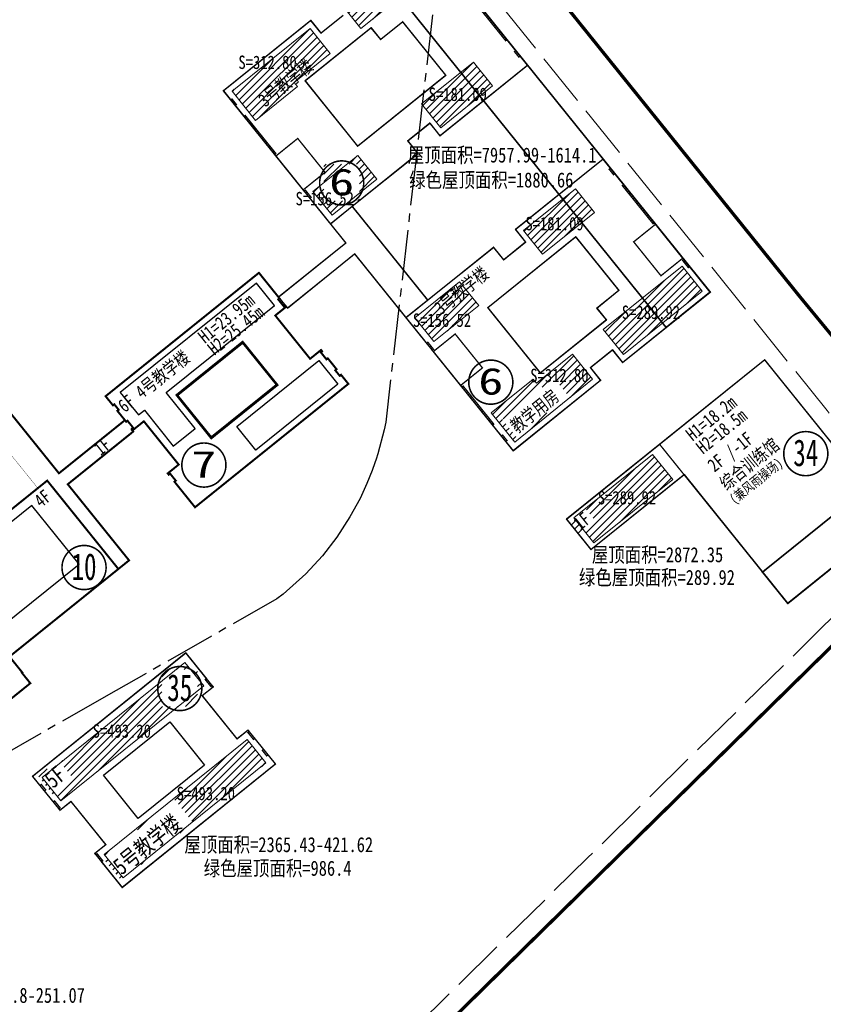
# Model space of a CAD drawing. Header units: millimetres. Extents: x 38389465 to 38395088, y 2473666 to 2480744.
# Tile 35 of 256: x 38393743 to 38393983, y 2475940 to 2476234. Entities that reach past the tile are written whole.
import ezdxf
from ezdxf.enums import TextEntityAlignment as Align

# ---------------------------------------------------------------- set-up
doc = ezdxf.new("R2010")
doc.units = ezdxf.units.MM
doc.header["$LTSCALE"] = 2
for name, pattern in [('0', [0]), ('CENTER2', [1.125, 0.75, -0.125, 0.125, -0.125]), ('DASH', [0.35, 0.25, -0.1]), ('X2', [10, 8, -2])]:
    doc.linetypes.add(name, pattern=pattern)
doc.layers.add('0核算', color=6, linetype='CONTINUOUS', plot=False)
for name, color, linetype in [('MJZJ', 7, 'CONTINUOUS'), ('w-二期建筑', 40, 'CONTINUOUS'), ('w-文字', 7, 'CONTINUOUS'), ('w-楼栋号', 4, 'CONTINUOUS'), ('w-用地红线', 1, 'CONTINUOUS'), ('一期建筑轮廓', 4, 'CONTINUOUS'), ('建筑占地', 3, 'CONTINUOUS')]:
    doc.layers.add(name, color=color, linetype=linetype)
for name, color, linetype, lineweight in [('w-地下室边线', 5, 'CONTINUOUS', 9), ('w-屋顶绿化线', 126, 'CONTINUOUS', 9), ('建筑控制线', 6, '0', 9)]:
    doc.layers.add(name, color=color, linetype=linetype, lineweight=lineweight)
doc.styles.add('HZTXT', font='txt', dxfattribs={"width": 0.8})
doc.styles.add('中等线体', font='txt', dxfattribs={"width": 0.8})
doc.styles.add('宋体', font='txt', dxfattribs={"width": 0.8, "height": 8})
pattern_1 = [(45, (0, 0), (-1.1313708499, 1.1313708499), [])]

# ---------------------------------------------------------------- blocks, each defined once
blk = doc.blocks.new('fA$C48F207B0')
at = {"layer": '一期建筑轮廓', "const_width": 600, "flags": 128}
for points in [[(0, 42600), (0, 39100), (500, 39100), (500, 37000), (0, 37000), (0, 32800), (500, 32800), (500, 30100), (0, 30100), (0, 29600), (4200, 29600), (4200, 13000), (0, 13000), (0, 12500), (500, 12500), (500, 9800), (0, 9800), (0, 0), (25300, 0), (33500, 0), (33500, 0), (33500, 0), (58800, 0), (58800, 3500), (58300, 3500), (58300, 5600), (58800, 5600), (58800, 9800), (58300, 9800), (58300, 12500), (58800, 12500), (58800, 13000), (54600, 13000), (54600, 29600), (58800, 29600), (58800, 30100), (58300, 30100), (58300, 32800), (58800, 32800), (58800, 42600)], [(42100, 29600), (42099, 13000), (16700, 13000), (16700, 29600), (42100, 29600), (42100, 29600)]]:
    blk.add_lwpolyline(points, close=True, dxfattribs=at)
blk = doc.blocks.new('A$C6A001BA8')
at = {"layer": '一期建筑轮廓', "const_width": 600, "flags": 128}
for points in [[(63500, 68900), (63500, 43500), (68200, 43500), (77100, 43500), (88800, 43500), (88800, 42900), (89300, 42900), (89300, 40200), (88800, 40200), (88800, 40000), (88600, 40000), (88600, 39300), (77100, 39300), (68200, 39300), (63500, 39300), (63500, 10100), (17650, 10100), (17650, 4000), (17500, 4000), (17500, 0), (8850, 0), (8850, 3900), (5850, 3900), (5850, 7200), (0, 7200), (0, 60300), (-700, 60300), (-700, 60500), (-2000, 60500), (-2000, 60300), (-9100, 60300), (-19300, 60300), (-19600, 60300), (-19900, 60300), (-19900, 60300), (-19900, 60300), (-19900, 68900), (-19900, 68900), (-19900, 68900), (-19600, 68900), (-19300, 68900), (-9100, 68900), (0, 68900), (0, 71500), (9100, 71500), (9100, 68900), (17650, 68900)], [(59400, 44000), (0, 44000), (0, 10100), (59400, 10100)]]:
    blk.add_lwpolyline(points, close=True, dxfattribs=at)
blk.add_lwpolyline([(9097, 68900), (-3, 68900)], dxfattribs=at)
at = {"layer": '一期建筑轮廓', "linetype": 'DASH', "ltscale": 2, "const_width": 100, "flags": 128}
blk.add_lwpolyline([(0, 60800), (55800, 60800), (55800, 44000), (59400, 44000), (59400, 10100), (0, 10100)], close=True, dxfattribs=at)
blk.add_lwpolyline([(8900, 60800), (8900, 27400), (0, 27400)], dxfattribs=at)

msp = doc.modelspace()

# ---------------------------------------------------------------- hatches: boundary and pattern name
at = {"layer": 'MJZJ', "linetype": 'ByBlock'}
h = msp.add_hatch(dxfattribs=at)
h.set_pattern_fill('411B', color=256, scale=2, style=0)
h.set_pattern_definition(pattern_1)
h.paths.add_polyline_path([(38393839.048, 2476238.691), (38393862.572, 2476257.629), (38393868.592, 2476250.151), (38393845.068, 2476231.213)])
h = msp.add_hatch(dxfattribs=at)
h.set_pattern_fill('411B', color=256, scale=2, style=0)
h.set_pattern_definition(pattern_1)
h.paths.add_polyline_path([(38393829.865, 2476231.282), (38393835.885, 2476223.804), (38393825.136, 2476215.15), (38393826.139, 2476213.904), (38393813.598, 2476203.807), (38393806.575, 2476212.531)])
h = msp.add_hatch(dxfattribs=at)
h.set_pattern_fill('411B', color=256, scale=2, style=0)
h.set_pattern_definition(pattern_1)
h.paths.add_polyline_path([(38393878.692, 2476221.18), (38393863.191, 2476208.701), (38393868.897, 2476201.613), (38393884.398, 2476214.092)])
h = msp.add_hatch(dxfattribs=at)
h.set_pattern_fill('411B', color=256, scale=2, style=0)
h.set_pattern_definition(pattern_1)
h.paths.add_polyline_path([(38393836.425, 2476175.454), (38393849.823, 2476186.24), (38393844.116, 2476193.329), (38393830.718, 2476182.542)])
h.paths.add_polyline_path([(38393833.969, 2476179.78), (38393844.623, 2476179.78), (38393844.623, 2476190.757), (38393833.969, 2476190.757)])
h = msp.add_hatch(dxfattribs=at)
h.set_pattern_fill('411B', color=256, scale=2, style=0)
h.set_pattern_definition(pattern_1)
h.paths.add_polyline_path([(38393914.823, 2476176.3), (38393899.323, 2476163.821), (38393893.616, 2476170.909), (38393909.117, 2476183.388)])
h = msp.add_hatch(dxfattribs=at)
h.set_pattern_fill('411B', color=256, scale=2, style=0)
h.set_pattern_definition(pattern_1)
h.paths.add_polyline_path([(38393923.466, 2476133.832), (38393946.99, 2476152.77), (38393940.97, 2476160.248), (38393917.446, 2476141.309)])
h = msp.add_hatch(dxfattribs=at)
h.set_pattern_fill('411B', color=256, scale=2, style=0)
h.set_pattern_definition(pattern_1)
h.paths.add_polyline_path([(38393861.128, 2476144.77), (38393874.526, 2476155.556), (38393880.232, 2476148.467), (38393866.834, 2476137.682)])
h = msp.add_hatch(dxfattribs=at)
h.set_pattern_fill('411B', color=256, scale=2, style=0)
h.set_pattern_definition(pattern_1)
h.paths.add_polyline_path([(38393914.268, 2476126.442), (38393908.248, 2476133.92), (38393897.498, 2476125.266), (38393896.495, 2476126.512), (38393883.954, 2476116.416), (38393890.977, 2476107.692)])
h.paths.add_polyline_path([(38393891.574, 2476109.085), (38393907.001, 2476121.505), (38393902.709, 2476126.836), (38393887.282, 2476114.417)])
h = msp.add_hatch(dxfattribs=at)
h.set_pattern_fill('411B', color=256, scale=2, style=0)
h.set_pattern_definition(pattern_1)
h.paths.add_polyline_path([(38393914.662, 2476077.584), (38393938.186, 2476096.522), (38393932.166, 2476104), (38393908.642, 2476085.061)])
h.paths.add_polyline_path([(38393910.491, 2476080.06), (38393915.282, 2476083.917), (38393911.868, 2476088.158), (38393907.076, 2476084.301)])
h = msp.add_hatch(dxfattribs=at)
h.set_pattern_fill('411B', color=256, scale=2, style=0)
h.set_pattern_definition(pattern_1)
h.paths.add_polyline_path([(38393749.792, 2476007.501), (38393792.477, 2476041.866), (38393798.121, 2476034.855), (38393755.436, 2476000.49)])
h.paths.add_polyline_path([(38393785.601, 2476028.71), (38393796.254, 2476028.71), (38393796.254, 2476039.688), (38393785.601, 2476039.688)])
h.paths.add_polyline_path([(38393752.904, 2476002.603), (38393758.893, 2476007.425), (38393754.625, 2476012.726), (38393748.636, 2476007.904)])
h = msp.add_hatch(dxfattribs=at)
h.set_pattern_fill('411B', color=256, scale=2, style=0)
h.set_pattern_definition(pattern_1)
h.paths.add_polyline_path([(38393768.354, 2475984.444), (38393811.04, 2476018.809), (38393816.683, 2476011.799), (38393773.998, 2475977.434)])
h.paths.add_polyline_path([(38393773.401, 2475976.723), (38393794.899, 2475994.031), (38393789.464, 2476000.782), (38393767.966, 2475983.474)])

# ---------------------------------------------------------------- linework, layer by layer
at = {"layer": '0核算'}
for points in [[(38393768.775, 2476121.38), (38393814.577, 2476158.253), (38393820.722, 2476150.619), (38393820.333, 2476150.306), (38393822.34, 2476147.813), (38393819.458, 2476145.493), (38393829.867, 2476132.563), (38393832.75, 2476134.883), (38393834.756, 2476132.39), (38393835.146, 2476132.704), (38393837.717, 2476129.51), (38393837.327, 2476129.197), (38393838.77, 2476127.405), (38393839.159, 2476127.719), (38393841.291, 2476125.07), (38393821.584, 2476109.205), (38393795.49, 2476088.197), (38393789.344, 2476095.83), (38393789.734, 2476096.144), (38393787.727, 2476098.637), (38393790.609, 2476100.957), (38393780.199, 2476113.887), (38393777.317, 2476111.567), (38393775.31, 2476114.059), (38393774.921, 2476113.746), (38393772.35, 2476116.94), (38393772.739, 2476117.253), (38393771.297, 2476119.045), (38393770.907, 2476118.731)], [(38393790.358, 2476121.68), (38393809.675, 2476137.232), (38393819.709, 2476124.769), (38393800.391, 2476109.217)]]:
    msp.add_lwpolyline(points, close=True, dxfattribs=at)
at = {"layer": '0核算', "color": 3}
for points in [[(38393773.16, 2476122.471), (38393778.553, 2476115.772), (38393780.345, 2476117.214), (38393788.999, 2476106.465), (38393795.542, 2476111.732), (38393786.888, 2476122.482), (38393819.214, 2476148.506), (38393813.821, 2476155.205)], [(38393832.446, 2476132.071), (38393838.152, 2476124.982), (38393813.694, 2476105.292), (38393807.987, 2476112.38)], [(38393727.766, 2476044.587), (38393760.871, 2476071.239), (38393746.761, 2476088.765), (38393713.657, 2476062.113)]]:
    msp.add_lwpolyline(points, close=True, dxfattribs=at)
at = {"layer": '0核算', "color": 1}
msp.add_lwpolyline([(38393739.547, 2476030.193), (38393746.285, 2476035.617), (38393743.777, 2476038.733), (38393743.893, 2476038.827), (38393740.068, 2476043.579), (38393775.783, 2476072.331), (38393757.471, 2476095.076), (38393761.132, 2476098.024), (38393768.065, 2476103.605), (38393777.023, 2476110.816), (38393776.584, 2476111.362), (38393776.739, 2476111.487), (38393776.614, 2476111.643), (38393777.003, 2476111.956), (38393775.31, 2476114.059), (38393774.921, 2476113.746), (38393774.545, 2476114.213), (38393765.431, 2476106.876), (38393758.498, 2476101.295), (38393754.837, 2476098.348), (38393738.909, 2476118.133)], dxfattribs=at)
at = {"layer": 'w-二期建筑', "ltscale": 5}
for p, q in [((38393835.932, 2476172.877), (38393842.47, 2476178.141)), ((38393823.072, 2476147.696), (38393822.729, 2476148.127)), ((38393865.041, 2476150.106), (38393858.498, 2476144.838))]:
    msp.add_line(p, q, dxfattribs=at)
at = {"layer": 'w-二期建筑', "ltscale": 5, "const_width": 0.4, "flags": 128}
for points in [[(38393839.701, 2476235.161), (38393833.158, 2476229.893), (38393830.117, 2476233.671), (38393803.944, 2476212.601), (38393806.139, 2476209.875), (38393806.529, 2476210.188), (38393807.845, 2476208.552), (38393807.456, 2476208.239), (38393810.09, 2476204.967), (38393810.479, 2476205.281), (38393819.635, 2476193.908), (38393819.245, 2476193.595), (38393819.622, 2476193.127), (38393826.165, 2476198.395), (38393834.317, 2476188.268), (38393827.774, 2476183.001), (38393828.087, 2476182.611), (38393828.477, 2476182.925), (38393830.17, 2476180.822), (38393829.78, 2476180.508), (38393835.926, 2476172.874), (38393862.098, 2476193.945), (38393859.057, 2476197.723), (38393865.6, 2476202.99), (38393868.642, 2476199.212), (38393894.814, 2476220.282), (38393892.619, 2476223.009), (38393892.23, 2476222.695), (38393890.913, 2476224.331), (38393891.303, 2476224.645), (38393888.669, 2476227.916), (38393888.279, 2476227.603), (38393879.124, 2476238.975)], [(38393839.701, 2476235.161), (38393833.158, 2476229.893), (38393830.117, 2476233.671), (38393803.944, 2476212.601), (38393828.087, 2476182.611), (38393828.477, 2476182.925), (38393830.17, 2476180.822), (38393829.78, 2476180.508), (38393829.78, 2476180.508), (38393829.78, 2476180.508), (38393835.926, 2476172.874), (38393862.098, 2476193.945), (38393859.057, 2476197.723), (38393865.6, 2476202.99), (38393868.642, 2476199.212), (38393894.814, 2476220.282), (38393886.662, 2476230.409), (38393886.273, 2476230.095), (38393879.124, 2476238.975)], [(38393842.465, 2476178.139), (38393865.041, 2476150.106)], [(38393820.441, 2476150.97), (38393840.538, 2476167.149), (38393835.932, 2476172.877)], [(38393933.067, 2476172.768), (38393941.22, 2476162.642)], [(38393858.498, 2476144.838), (38393843.171, 2476163.877), (38393823.072, 2476147.696)]]:
    msp.add_lwpolyline(points, dxfattribs=at)
for points in [[(38393850.96, 2476227.985), (38393848.138, 2476231.49), (38393828.376, 2476215.581), (38393844.054, 2476196.107), (38393870.382, 2476217.303), (38393857.527, 2476233.271), (38393857.527, 2476233.271), (38393857.527, 2476233.271)], [(38393890.485, 2476105.106), (38393888.29, 2476107.832), (38393888.68, 2476108.146), (38393887.363, 2476109.782), (38393886.973, 2476109.468), (38393884.339, 2476112.739), (38393884.729, 2476113.053), (38393875.573, 2476124.425), (38393875.184, 2476124.112), (38393874.807, 2476124.579), (38393881.35, 2476129.847), (38393873.198, 2476139.973), (38393866.655, 2476134.705), (38393866.341, 2476135.095), (38393866.731, 2476135.408), (38393865.038, 2476137.511), (38393864.648, 2476137.198), (38393858.502, 2476144.831), (38393884.675, 2476165.902), (38393887.716, 2476162.125), (38393894.259, 2476167.392), (38393891.218, 2476171.17), (38393917.39, 2476192.241), (38393919.584, 2476189.515), (38393919.195, 2476189.201), (38393920.512, 2476187.565), (38393920.901, 2476187.879), (38393923.535, 2476184.607), (38393923.146, 2476184.294), (38393932.302, 2476172.922), (38393932.691, 2476173.235), (38393933.067, 2476172.768), (38393926.524, 2476167.5), (38393934.677, 2476157.374), (38393941.22, 2476162.642), (38393941.533, 2476162.252), (38393941.144, 2476161.939), (38393942.837, 2476159.835), (38393943.227, 2476160.149), (38393949.372, 2476152.516), (38393923.2, 2476131.445), (38393920.159, 2476135.222), (38393913.616, 2476129.955), (38393916.657, 2476126.177)], [(38393890.485, 2476105.106), (38393866.341, 2476135.095), (38393866.731, 2476135.408), (38393865.038, 2476137.511), (38393864.648, 2476137.198), (38393864.648, 2476137.198), (38393864.648, 2476137.198), (38393858.502, 2476144.831), (38393884.675, 2476165.902), (38393887.716, 2476162.125), (38393894.259, 2476167.392), (38393891.218, 2476171.17), (38393917.39, 2476192.241), (38393925.542, 2476182.115), (38393925.153, 2476181.801), (38393932.302, 2476172.922), (38393932.691, 2476173.235), (38393933.067, 2476172.768), (38393926.524, 2476167.5), (38393934.677, 2476157.374), (38393941.22, 2476162.642), (38393941.533, 2476162.252), (38393941.144, 2476161.939), (38393942.837, 2476159.835), (38393943.227, 2476160.149), (38393949.372, 2476152.516), (38393923.2, 2476131.445), (38393920.159, 2476135.222), (38393913.616, 2476129.955), (38393916.657, 2476126.177)], [(38393933.067, 2476172.768), (38393926.524, 2476167.5), (38393934.677, 2476157.374), (38393941.22, 2476162.642)], [(38393915.552, 2476147.754), (38393918.374, 2476144.248), (38393898.612, 2476128.339), (38393882.935, 2476147.812), (38393909.262, 2476169.008), (38393922.118, 2476153.04), (38393922.118, 2476153.04), (38393922.118, 2476153.04)], [(38393965.677, 2476132.263), (38394003.931, 2476084.749), (38393972.54, 2476059.476), (38393934.286, 2476106.991), (38393965.677, 2476132.263)], [(38393941.56, 2476097.956), (38393934.286, 2476106.991), (38393906.478, 2476084.602), (38393913.752, 2476075.568)], [(38393746.98, 2476007.804), (38393749.174, 2476005.078), (38393749.564, 2476005.392), (38393750.881, 2476003.756), (38393750.491, 2476003.442), (38393753.125, 2476000.171), (38393753.515, 2476000.484), (38393755.208, 2475998.381), (38393754.818, 2475998.068), (38393755.132, 2475997.678), (38393758.403, 2476000.312), (38393768.813, 2475987.382), (38393765.542, 2475984.748), (38393765.855, 2475984.358), (38393766.245, 2475984.672), (38393767.938, 2475982.569), (38393767.548, 2475982.255), (38393773.694, 2475974.622), (38393793.401, 2475990.487), (38393799.788, 2475995.629), (38393799.788, 2475995.629), (38393799.788, 2475995.629), (38393819.495, 2476011.495), (38393817.301, 2476014.221), (38393816.911, 2476013.908), (38393815.594, 2476015.544), (38393815.984, 2476015.857), (38393813.35, 2476019.129), (38393812.96, 2476018.815), (38393811.267, 2476020.918), (38393811.657, 2476021.232), (38393811.343, 2476021.621), (38393808.072, 2476018.987), (38393797.662, 2476031.918), (38393800.933, 2476034.552), (38393800.62, 2476034.941), (38393800.23, 2476034.627), (38393798.537, 2476036.731), (38393798.927, 2476037.044), (38393792.781, 2476044.678)]]:
    msp.add_lwpolyline(points, close=True, dxfattribs=at)
at = {"layer": 'w-二期建筑', "ltscale": 5, "flags": 128}
msp.add_lwpolyline([(38393787.925, 2476024.079), (38393798.334, 2476011.149), (38393778.55, 2475995.221), (38393768.14, 2476008.151), (38393787.925, 2476024.079), (38393787.925, 2476024.079)], close=True, dxfattribs=at)
at = {"layer": 'w-地下室边线', "linetype": 'DASH', "ltscale": 5, "const_width": 0.5, "flags": 128}
for points in [[(38393862.836, 2476260.022), (38393849.672, 2476249.424), (38393936.214, 2476141.932), (38393949.377, 2476152.53)], [(38393965.01, 2476068.828), (38393972.539, 2476059.477), (38394003.93, 2476084.749), (38393996.405, 2476094.097)]]:
    msp.add_lwpolyline(points, close=True, dxfattribs=at)
at = {"layer": 'w-屋顶绿化线'}
for points in [[(38393839.048, 2476238.691), (38393862.572, 2476257.629), (38393868.592, 2476250.151), (38393845.068, 2476231.213)], [(38393829.865, 2476231.282), (38393835.885, 2476223.804), (38393825.136, 2476215.15), (38393826.139, 2476213.904), (38393813.598, 2476203.807), (38393806.575, 2476212.531)], [(38393878.692, 2476221.18), (38393863.191, 2476208.701), (38393868.897, 2476201.613), (38393884.398, 2476214.092)], [(38393836.425, 2476175.454), (38393849.823, 2476186.24), (38393844.116, 2476193.329), (38393830.718, 2476182.542)], [(38393914.823, 2476176.3), (38393899.323, 2476163.821), (38393893.616, 2476170.909), (38393909.117, 2476183.388)], [(38393923.466, 2476133.832), (38393946.99, 2476152.77), (38393940.97, 2476160.248), (38393917.446, 2476141.309)], [(38393773.16, 2476122.471), (38393778.553, 2476115.772), (38393780.345, 2476117.214), (38393788.999, 2476106.465), (38393795.542, 2476111.732), (38393786.888, 2476122.482), (38393819.214, 2476148.506), (38393813.821, 2476155.205)], [(38393861.128, 2476144.77), (38393874.526, 2476155.556), (38393880.232, 2476148.467), (38393866.834, 2476137.682)], [(38393914.268, 2476126.442), (38393908.248, 2476133.92), (38393897.498, 2476125.266), (38393896.495, 2476126.512), (38393883.954, 2476116.416), (38393890.977, 2476107.692)], [(38393832.446, 2476132.071), (38393838.152, 2476124.982), (38393813.694, 2476105.292), (38393807.987, 2476112.38)], [(38393914.662, 2476077.584), (38393938.186, 2476096.522), (38393932.166, 2476104), (38393908.642, 2476085.061)], [(38393727.766, 2476044.587), (38393760.871, 2476071.239), (38393746.761, 2476088.765), (38393713.657, 2476062.113)]]:
    msp.add_lwpolyline(points, close=True, dxfattribs=at)
at = {"layer": 'w-屋顶绿化线', "linetype": 'ByBlock', "flags": 128}
for points in [[(38393749.792, 2476007.501), (38393792.477, 2476041.866), (38393798.121, 2476034.855), (38393755.436, 2476000.49)], [(38393768.354, 2475984.444), (38393811.04, 2476018.809), (38393816.683, 2476011.799), (38393773.998, 2475977.434)]]:
    msp.add_lwpolyline(points, close=True, dxfattribs=at)
at = {"layer": 'w-楼栋号', "linetype": 'Continuous', "const_width": 0.471}
for points in [[(38393845.884, 2476185.107, 1), (38393832.708, 2476185.107, 1)], [(38393890.425, 2476125.583, 1), (38393877.249, 2476125.583, 1)], [(38393984.528, 2476104.221, 1), (38393971.351, 2476104.221, 1)], [(38393797.516, 2476034.037, 1), (38393784.339, 2476034.037, 1)]]:
    msp.add_lwpolyline(points, format="xyb", close=True, dxfattribs=at)
at = {"layer": 'w-楼栋号', "color": 3, "linetype": 'Continuous', "const_width": 0.471}
for points in [[(38393804.725, 2476100.816, 1), (38393791.549, 2476100.816, 1)], [(38393768.922, 2476070.198, 1), (38393755.745, 2476070.198, 1)]]:
    msp.add_lwpolyline(points, format="xyb", close=True, dxfattribs=at)
at = {"layer": 'w-用地红线', "linetype": 'CENTER2', "ltscale": 10, "const_width": 1, "flags": 128}
msp.add_lwpolyline([(38393871.553, 2476280.005), (38393871.564, 2476280.014), (38393872.069, 2476280.421), (38393888.98, 2476259.415), (38393976.214, 2476151.06), (38393993.432, 2476130.145), (38394011.102, 2476109.611), (38394029.217, 2476089.469), (38394028.713, 2476088.973), (38394027.324, 2476087.609), (38394026.226, 2476086.53), (38393995.771, 2476056.603), (38393987.184, 2476048.164), (38393917.042, 2475979.238), (38393904.043, 2475966.465), (38393876.049, 2475938.957), (38393766.336, 2475831.146), (38393761.28, 2475826.178), (38393751.733, 2475823.353), (38393741.618, 2475818.381), (38393734.93, 2475815.936), (38393724.438, 2475813.547), (38393718.484, 2475811.032), (38393714.566, 2475809.377), (38393710.453, 2475807.039), (38393707.77, 2475806.039), (38393707.706, 2475806.015), (38393693.569, 2475799.494), (38393693.411, 2475799.421), (38393687.608, 2475797.785), (38393685.683, 2475797.242), (38393678.578, 2475797.267), (38393669.749, 2475794.912), (38393666.791, 2475795.793), (38393666.777, 2475795.797), (38393666.685, 2475795.802), (38393666.65, 2475795.794), (38393666.501, 2475795.759), (38393658.299, 2475796.229), (38393643.172, 2475801.675), (38393631.608, 2475808.197), (38393630.686, 2475808.464), (38393627.79, 2475809.015), (38393620.244, 2475810.185), (38393618.861, 2475809.981), (38393605.383, 2475809.811), (38393604.754, 2475809.434), (38393601.093, 2475809.733), (38393601.257, 2475808.988), (38393601.12, 2475808.084), (38393601.107, 2475807.999), (38393600.986, 2475807.532), (38393600.297, 2475807.305), (38393597.271, 2475808.542), (38393591.065, 2475811.079), (38393578.348, 2475816.277), (38393574.952, 2475819.011), (38393571.969, 2475821.412), (38393571.699, 2475821.439), (38393561.705, 2475818.629), (38393550.152, 2475814.246), (38393544.919, 2475815.269), (38393540.581, 2475816.118), (38393533.219, 2475823.144), (38393529.729, 2475825.916), (38393528.922, 2475827.367), (38393522.894, 2475827.997), (38393518.323, 2475829.879), (38393515.768, 2475834.115), (38393516.172, 2475841.847), (38393517.789, 2475853.24), (38393522.054, 2475883.581), (38393523.509, 2475889.553), (38393524.609, 2475894.069), (38393526.29, 2475897.665), (38393527.412, 2475897.887), (38393529.957, 2475898.389), (38393521.143, 2475914.812), (38393539.108, 2475925.046), (38393524.2, 2475951.216), (38393558.849, 2476062.961), (38393559.368, 2476064.636), (38393604.465, 2476088.45), (38393615.711, 2476124.861), (38393591.928, 2476169.9), (38393600.641, 2476198.14), (38393600.578, 2476199.284), (38393606.117, 2476217.237), (38393607.511, 2476216.067), (38393612.124, 2476231.096), (38393622.939, 2476266.066), (38393621.689, 2476266.418), (38393621.334, 2476266.55), (38393622.405, 2476270.022), (38393625.057, 2476278.617), (38393658.249, 2476386.19), (38393693.892, 2476421.833), (38393729.535, 2476457.475), (38393796.942, 2476370.701), (38393847.941, 2476309.334), (38393871.553, 2476280.005)], close=True, dxfattribs=at)
at = {"layer": 'w-用地红线', "linetype": 'CENTER2', "ltscale": 10}
msp.add_lwpolyline([(38393871.553, 2476280.005), (38393861.602, 2476193.35), (38393852.446, 2476113.611), (38393852.002, 2476111.318), (38393850.113, 2476104.138), (38393849.596, 2476102.565), (38393849.249, 2476101.505), (38393848.423, 2476099.195), (38393846.812, 2476095.276), (38393844.78, 2476090.866), (38393841.713, 2476085.32), (38393837.825, 2476079.292), (38393833.522, 2476073.719), (38393828.587, 2476068.283), (38393821.86, 2476062.203), (38393819.944, 2476060.801), (38393768.943, 2476031.747), (38393534.398, 2475898.136), (38393532.001, 2475898.769), (38393529.969, 2475898.367)], dxfattribs=at)
at = {"layer": '建筑占地', "color": 6, "flags": 128}
for points in [[(38393839.702, 2476235.161), (38393833.159, 2476229.893), (38393830.118, 2476233.671), (38393803.945, 2476212.601), (38393840.538, 2476167.149), (38393820.441, 2476150.97), (38393823.072, 2476147.696), (38393843.171, 2476163.877), (38393890.483, 2476105.106), (38393916.656, 2476126.176), (38393913.615, 2476129.954), (38393920.158, 2476135.222), (38393923.199, 2476131.444), (38393949.372, 2476152.514), (38393917.39, 2476192.24), (38393891.218, 2476171.17), (38393894.259, 2476167.392), (38393887.716, 2476162.125), (38393884.72, 2476165.846), (38393865.045, 2476150.1), (38393842.47, 2476178.142), (38393862.099, 2476193.945), (38393859.058, 2476197.723), (38393865.601, 2476202.99), (38393868.642, 2476199.212), (38393894.815, 2476220.282), (38393862.833, 2476260.009)], [(38393738.909, 2476118.133), (38393754.837, 2476098.348), (38393758.498, 2476101.295), (38393765.431, 2476106.876), (38393774.545, 2476114.213), (38393774.921, 2476113.746), (38393775.31, 2476114.059), (38393777.003, 2476111.956), (38393776.614, 2476111.643), (38393776.739, 2476111.487), (38393776.584, 2476111.362), (38393777.023, 2476110.816), (38393768.065, 2476103.605), (38393761.132, 2476098.024), (38393757.471, 2476095.076), (38393775.783, 2476072.331), (38393740.068, 2476043.579), (38393743.893, 2476038.827), (38393743.777, 2476038.733), (38393746.285, 2476035.617), (38393739.547, 2476030.193)]]:
    msp.add_lwpolyline(points, dxfattribs=at)
for points in [[(38393844.068, 2476196.091), (38393870.396, 2476217.286), (38393857.541, 2476233.255), (38393850.974, 2476227.968), (38393848.152, 2476231.473), (38393828.39, 2476215.564)], [(38393898.624, 2476128.322), (38393918.385, 2476144.233), (38393915.564, 2476147.737), (38393922.131, 2476153.023), (38393909.275, 2476168.991), (38393882.947, 2476147.796)], [(38393768.775, 2476121.38), (38393770.97, 2476118.653), (38393771.36, 2476118.967), (38393772.676, 2476117.331), (38393772.287, 2476117.017), (38393774.921, 2476113.746), (38393775.31, 2476114.059), (38393777.003, 2476111.956), (38393776.614, 2476111.643), (38393776.928, 2476111.253), (38393780.199, 2476113.887), (38393790.609, 2476100.957), (38393787.337, 2476098.323), (38393787.651, 2476097.933), (38393788.04, 2476098.247), (38393789.734, 2476096.144), (38393789.344, 2476095.83), (38393795.49, 2476088.197), (38393818.468, 2476106.696), (38393824.856, 2476111.838), (38393824.856, 2476111.838), (38393824.856, 2476111.838), (38393841.291, 2476125.07), (38393839.096, 2476127.796), (38393838.707, 2476127.483), (38393837.39, 2476129.119), (38393837.78, 2476129.432), (38393835.146, 2476132.704), (38393834.756, 2476132.39), (38393833.063, 2476134.493), (38393833.453, 2476134.807), (38393833.139, 2476135.196), (38393829.867, 2476132.563), (38393819.458, 2476145.493), (38393822.729, 2476148.127), (38393822.416, 2476148.516), (38393822.026, 2476148.203), (38393820.333, 2476150.306), (38393820.722, 2476150.619), (38393814.577, 2476158.253)], [(38393809.721, 2476137.654), (38393820.13, 2476124.724), (38393800.345, 2476108.796), (38393789.936, 2476121.726), (38393809.721, 2476137.654), (38393809.721, 2476137.654)], [(38393972.539, 2476059.477), (38394003.932, 2476084.75), (38393965.677, 2476132.263), (38393906.479, 2476084.602), (38393913.752, 2476075.568), (38393941.56, 2476097.956)], [(38393746.98, 2476007.804), (38393755.132, 2475997.678), (38393758.403, 2476000.312), (38393768.813, 2475987.382), (38393765.542, 2475984.748), (38393773.694, 2475974.622), (38393819.495, 2476011.495), (38393811.343, 2476021.621), (38393808.072, 2476018.987), (38393797.662, 2476031.918), (38393800.933, 2476034.552), (38393792.781, 2476044.678)], [(38393768.14, 2476008.151), (38393787.925, 2476024.079), (38393798.334, 2476011.149), (38393778.55, 2475995.221)]]:
    msp.add_lwpolyline(points, close=True, dxfattribs=at)
at = {"layer": '建筑控制线', "linetype": 'X2', "flags": 128}
msp.add_lwpolyline([(38393606.809, 2476199.131), (38393611.846, 2476215.452), (38393612.39, 2476217.219), (38393627.063, 2476264.767), (38393628.138, 2476268.254), (38393630.79, 2476276.848), (38393663.543, 2476383), (38393669.787, 2476389.244), (38393723.716, 2476443.171, 0.0109718), (38393765.33, 2476389.093), (38393984.322, 2476117.079, 0.0172773), (38394013.901, 2476082.831), (38393991.565, 2476060.883), (38393982.978, 2476052.444), (38393912.836, 2475983.518), (38393899.837, 2475970.745), (38393871.843, 2475943.237), (38393762.13, 2475835.426), (38393758.142, 2475831.507), (38393749.542, 2475828.962), (38393739.257, 2475823.907), (38393733.227, 2475821.702), (38393722.59, 2475819.28), (38393716.149, 2475816.559), (38393711.907, 2475814.767), (38393707.906, 2475812.493), (38393705.668, 2475811.659), (38393705.393, 2475811.556), (38393691.326, 2475805.068), (38393685.98, 2475803.56), (38393684.863, 2475803.245), (38393677.802, 2475803.27), (38393669.838, 2475801.146), (38393668.471, 2475801.553), (38393667.776, 2475801.752), (38393666.169, 2475801.839), (38393665.99, 2475801.798), (38393659.511, 2475802.17), (38393645.679, 2475807.149), (38393633.947, 2475813.766), (38393632.084, 2475814.306), (38393628.81, 2475814.929), (38393620.266, 2475816.253), (38393618.383, 2475815.976), (38393603.687, 2475815.79), (38393603.322, 2475815.571), (38393594.088, 2475816.325), (38393593.335, 2475816.633), (38393581.428, 2475821.5), (38393578.714, 2475823.685), (38393574.341, 2475827.205), (38393571.167, 2475827.522), (38393559.825, 2475824.333), (38393549.623, 2475820.463), (38393546.07, 2475821.158), (38393543.454, 2475821.67), (38393537.164, 2475827.673), (38393534.393, 2475829.874), (38393532.649, 2475833.01), (38393524.378, 2475833.875), (38393522.438, 2475834.674), (38393521.855, 2475835.639), (38393522.15, 2475841.268), (38393523.73, 2475852.401), (38393527.954, 2475882.451), (38393529.338, 2475888.133), (38393530.297, 2475892.069), (38393530.424, 2475892.341), (38393531.807, 2475892.615), (38393535.237, 2475891.709), (38393539.154, 2475893.94), (38393529.196, 2475912.495), (38393547.291, 2475922.803), (38393530.701, 2475951.925), (38393564.364, 2476060.489), (38393609.464, 2476084.305), (38393622.177, 2476125.465), (38393598.393, 2476170.505), (38393606.872, 2476197.987)], format="xyb", dxfattribs=at)

# ---------------------------------------------------------------- block references
at = {"layer": '一期建筑轮廓'}
for name, p, xscale, yscale, zscale, rotation in [('fA$C48F207B0', (38393795.49, 2476088.197), 0.0009999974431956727, 0.0009999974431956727, 0.0009999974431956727, 38.83657223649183), ('A$C6A001BA8', (38393732.653, 2476024.643), 0.001000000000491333, 0.001000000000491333, 0.001000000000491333, 38.83646422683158)]:
    msp.add_blockref(name, p, dxfattribs=dict(at, xscale=xscale, yscale=yscale, zscale=zscale, rotation=rotation))

# ---------------------------------------------------------------- texts
at = {"layer": 'MJZJ', "linetype": 'ByBlock', "style": '中等线体', "width": 0.8}
for s, p in [('S=312.80', (38393817.152, 2476221.152)), ('S=181.09', (38393873.984, 2476211.593)), ('S=156.52', (38393834.232, 2476180.415)), ('S=181.09', (38393902.881, 2476172.944)), ('S=289.92', (38393931.679, 2476146.452)), ('S=156.52', (38393869.264, 2476144.101)), ('S=312.80', (38393904.339, 2476127.588)), ('S=289.92', (38393924.525, 2476091.067)), ('S=493.20', (38393773.613, 2476021.349)), ('S=493.20', (38393798.712, 2476002.684))]:
    msp.add_text(s, height=4, dxfattribs=at).set_placement(p, align=Align.MIDDLE)
at = {"layer": 'MJZJ', "color": 2, "linetype": 'Continuous', "style": '宋体', "width": 0.8}
for s, p in [('屋顶面积=7957.99-1614.1', (38393887.233, 2476193.504)), ('屋顶面积=2872.35', (38393933.657, 2476074.082)), ('屋顶面积=2365.43-421.62', (38393820.503, 2475987.458)), ('屋顶面积=1846.8-251.07', (38393735.633, 2475942.436))]:
    msp.add_text(s, height=4.5, dxfattribs=at).set_placement(p, align=Align.MIDDLE)
at = {"layer": 'MJZJ', "color": 3, "linetype": 'Continuous', "style": '宋体', "width": 0.8}
for s, p in [('绿色屋顶面积=1880.66', (38393883.978, 2476186.084)), ('绿色屋顶面积=289.92', (38393933.468, 2476067.337)), ('绿色屋顶面积=986.4', (38393820.16, 2475980.44))]:
    msp.add_text(s, height=4.5, dxfattribs=at).set_placement(p, align=Align.MIDDLE)
at = {"layer": 'w-文字', "style": '中等线体', "width": 0.8}
for s, height, p in [('3号教学楼', 4, (38393816.481, 2476207.6)), ('3号教学楼', 4, (38393868.988, 2476145.518)), ('H1=23.95m', 4, (38393798.447, 2476136.947)), ('H2=25.45m', 4, (38393801.299, 2476133.405)), ('4号教学楼', 4, (38393779.69, 2476120.433)), ('教学用房', 4, (38393891.696, 2476110.21)), ('6F', 4, (38393774.496, 2476116.309)), ('H1=18.2m', 4, (38393944.135, 2476107.787)), ('H2=18.5m', 4, (38393947.223, 2476103.889)), ('1F', 4, (38393767.316, 2476103.474)), ('综合训练馆', 4, (38393954.235, 2476093.062)), ('/-1F', 4, (38393955.841, 2476102.415)), ('2F', 4, (38393950.662, 2476098.524)), ('(兼风雨操场)', 3, (38393956.667, 2476088.972)), ('4F', 4, (38393749.481, 2476087.922)), ('1F', 4, (38393910.612, 2476081.185)), ('5F', 5, (38393753.056, 2476004.009)), ('5号教学楼', 5, (38393773.553, 2475978.129))]:
    msp.add_text(s, height=height, rotation=38.83727, dxfattribs=at).set_placement(p)
at = {"layer": 'w-楼栋号', "linetype": 'Continuous', "style": 'HZTXT'}
for s, width, p, p2 in [('6', 1.310228, (38393835.569, 2476181.38), (38393843.023, 2476181.38)), ('6', 1.310228, (38393880.11, 2476121.856), (38393887.564, 2476121.856)), ('34', 0.655114, (38393974.213, 2476100.494), (38393981.666, 2476100.494)), ('35', 0.655114, (38393787.201, 2476030.31), (38393794.654, 2476030.31))]:
    msp.add_text(s, height=8, rotation=0.00001, dxfattribs=dict(at, width=width)).set_placement(p, p2, align=Align.FIT)
at = {"layer": 'w-楼栋号', "color": 3, "linetype": 'Continuous', "style": 'HZTXT'}
for s, width, p, p2 in [('7', 1.310228, (38393794.41, 2476097.089), (38393801.864, 2476097.089)), ('10', 0.655114, (38393758.607, 2476066.471), (38393766.06, 2476066.471))]:
    msp.add_text(s, height=8, rotation=0.00001, dxfattribs=dict(at, width=width)).set_placement(p, p2, align=Align.FIT)

doc.saveas('drawing.dxf')
